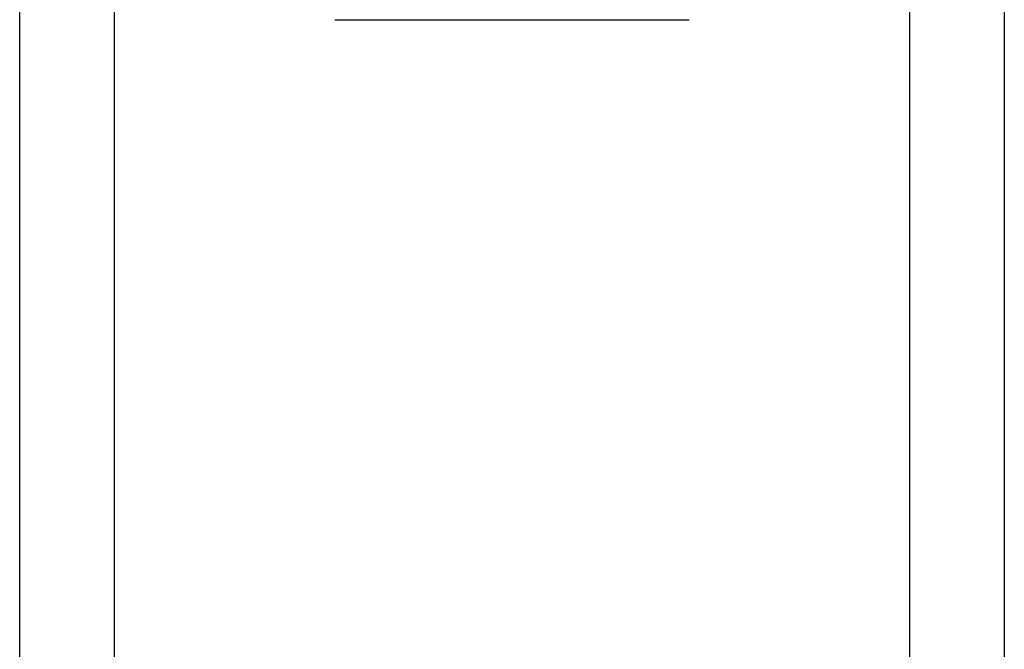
# Model space of a CAD drawing. Header units: inches. Extents: x 3.3 to 80.3, y 4.6 to 43.1.
# Tile 56 of 80: x 17.405 to 17.967, y 30.681 to 31.04. Entities that reach past the tile are written whole.
import ezdxf

# ---------------------------------------------------------------- set-up
doc = ezdxf.new("R2010")
doc.units = ezdxf.units.IN
doc.header["$MEASUREMENT"] = 0
doc.layers.add('Visible Edges(ANSI)', color=7, linetype='Continuous', lineweight=25)
doc.layers.add('Visible Tangent Edges(ANSI)', color=7, linetype='Continuous', lineweight=25)

msp = doc.modelspace()

# ---------------------------------------------------------------- linework, layer by layer
at = {"layer": 'Visible Edges(ANSI)'}
for p, q in [((17.40514, 14.17547), (17.40514, 31.5613)), ((17.96714, 31.5613), (17.96714, 14.17547)), ((17.58499, 31.03965), (17.78729, 31.03965))]:
    msp.add_line(p, q, dxfattribs=at)
at = {"layer": 'Visible Tangent Edges(ANSI)'}
for p, q in [((17.45899, 31.5613), (17.45899, 14.17547)), ((17.91329, 14.17547), (17.91329, 31.5613))]:
    msp.add_line(p, q, dxfattribs=at)

doc.saveas('drawing.dxf')
